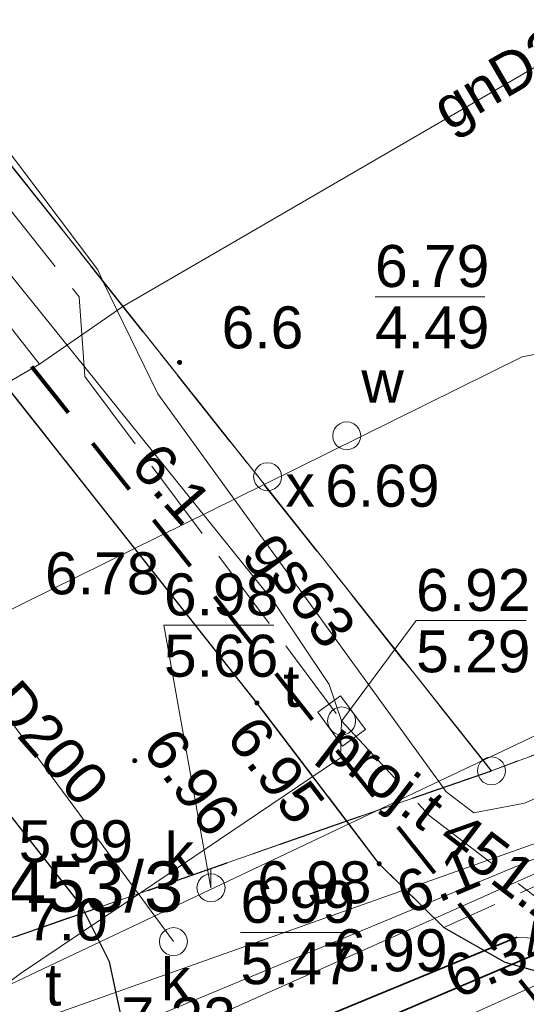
# Model space of a CAD drawing. Extents: x 5474185 to 5474933, y 5916077 to 5916824.
# Tile 199 of 256: x 5474754 to 5474763, y 5916274 to 5916291. Entities that reach past the tile are written whole.
import ezdxf
from ezdxf.enums import TextEntityAlignment as Align

# ---------------------------------------------------------------- set-up
doc = ezdxf.new("R2010")
doc.units = 0
for name, pattern in [('216-500', [2.5, 1.5, -1]), ('PRZER1-1', [1, 0.5, -0.5]), ('PRZER2-1', [1.5, 1, -0.5]), ('PRZER3-1', [2, 1.5, -0.5]), ('PRZER3-2', [2.5, 1.5, -1])]:
    doc.linetypes.add(name, pattern=pattern)
for name, color, linetype, lineweight in [('GEPPGO', 253, 'CONTINUOUS', 18), ('GESDZI', 253, 'CONTINUOUS', 18), ('GESJOB', 253, 'CONTINUOUS', 35), ('GESKKL', 253, 'CONTINUOUS', 18), ('GESUZY', 253, 'CONTINUOUS', 18), ('GSLKRW', 253, 'CONTINUOUS', 25), ('GSPSSP_O', 253, 'CONTINUOUS', 18), ('GSPWPN', 253, 'CONTINUOUS', 13), ('GSPWPN_O', 253, 'CONTINUOUS', 13), ('GSPWPS', 253, 'CONTINUOUS', 13), ('GSPWPS_O', 253, 'CONTINUOUS', 13), ('GSSKOA', 253, 'CONTINUOUS', 18), ('GSSKOD', 253, 'CONTINUOUS', 18), ('GULEPR', 254, 'CONTINUOUS', 18), ('GULGPR', 254, 'CONTINUOUS', 18), ('GULGPR_O', 254, 'CONTINUOUS', 18), ('GULKPR', 7, 'CONTINUOUS', 18), ('GULKPR_O', 254, 'CONTINUOUS', 18), ('GULLOB', 254, 'CONTINUOUS', 35), ('GULSPR', 254, 'CONTINUOUS', 18), ('GULTPR', 254, 'CONTINUOUS', 18), ('GULTPR_O', 254, 'CONTINUOUS', 18), ('GULWPR', 7, 'CONTINUOUS', 18), ('GUPIKP', 253, 'CONTINUOUS', 18), ('GUPIWZ', 253, 'CONTINUOUS', 18), ('GUPIWZ_O', 253, 'CONTINUOUS', 18), ('GUPKSD', 61, 'CONTINUOUS', 18), ('GUPPRZ_O', 40, 'CONTINUOUS', 18), ('GUSIWZ_O', 253, 'CONTINUOUS', 18), ('IS HP zasięg', 251, 'CONTINUOUS', 20), ('Sieć wodociągowa', 253, 'CONTINUOUS', 40)]:
    doc.layers.add(name, color=color, linetype=linetype, lineweight=lineweight)
doc.styles.add('Arial', font='arial.ttf')

msp = doc.modelspace()

# ---------------------------------------------------------------- hatches: boundary and pattern name
at = {"layer": 'GSPWPN'}
for points in [[(5474756.43, 5916284.965), (5474756.418353, 5916284.966533), (5474756.4075, 5916284.971029), (5474756.39818, 5916284.97818), (5474756.391029, 5916284.9875), (5474756.386533, 5916284.998353), (5474756.385, 5916285.01), (5474756.386533, 5916285.021647), (5474756.391029, 5916285.0325), (5474756.39818, 5916285.04182), (5474756.4075, 5916285.048971), (5474756.418353, 5916285.053467), (5474756.43, 5916285.055), (5474756.441647, 5916285.053467), (5474756.4525, 5916285.048971), (5474756.46182, 5916285.04182), (5474756.468971, 5916285.0325), (5474756.473467, 5916285.021647), (5474756.475, 5916285.01), (5474756.473467, 5916284.998353), (5474756.468971, 5916284.9875), (5474756.46182, 5916284.97818), (5474756.4525, 5916284.971029), (5474756.441647, 5916284.966533)], [(5474761.92, 5916280.055), (5474761.908353, 5916280.056533), (5474761.8975, 5916280.061029), (5474761.88818, 5916280.06818), (5474761.881029, 5916280.0775), (5474761.876533, 5916280.088353), (5474761.875, 5916280.1), (5474761.876533, 5916280.111647), (5474761.881029, 5916280.1225), (5474761.88818, 5916280.13182), (5474761.8975, 5916280.138971), (5474761.908353, 5916280.143467), (5474761.92, 5916280.145), (5474761.931647, 5916280.143467), (5474761.9425, 5916280.138971), (5474761.95182, 5916280.13182), (5474761.958971, 5916280.1225), (5474761.963467, 5916280.111647), (5474761.965, 5916280.1), (5474761.963467, 5916280.088353), (5474761.958971, 5916280.0775), (5474761.95182, 5916280.06818), (5474761.9425, 5916280.061029), (5474761.931647, 5916280.056533)]]:
    msp.add_hatch(color=256, dxfattribs=at).paths.add_polyline_path(points)
at = {"layer": 'GSPWPS'}
for points in [[(5474757.81, 5916278.885), (5474757.798353, 5916278.886533), (5474757.7875, 5916278.891029), (5474757.77818, 5916278.89818), (5474757.771029, 5916278.9075), (5474757.766533, 5916278.918353), (5474757.765, 5916278.93), (5474757.766533, 5916278.941647), (5474757.771029, 5916278.9525), (5474757.77818, 5916278.96182), (5474757.7875, 5916278.968971), (5474757.798353, 5916278.973467), (5474757.81, 5916278.975), (5474757.821647, 5916278.973467), (5474757.8325, 5916278.968971), (5474757.84182, 5916278.96182), (5474757.848971, 5916278.9525), (5474757.853467, 5916278.941647), (5474757.855, 5916278.93), (5474757.853467, 5916278.918353), (5474757.848971, 5916278.9075), (5474757.84182, 5916278.89818), (5474757.8325, 5916278.891029), (5474757.821647, 5916278.886533)], [(5474755.63, 5916277.855), (5474755.618353, 5916277.856533), (5474755.6075, 5916277.861029), (5474755.59818, 5916277.86818), (5474755.591029, 5916277.8775), (5474755.586533, 5916277.888353), (5474755.585, 5916277.9), (5474755.586533, 5916277.911647), (5474755.591029, 5916277.9225), (5474755.59818, 5916277.93182), (5474755.6075, 5916277.938971), (5474755.618353, 5916277.943467), (5474755.63, 5916277.945), (5474755.641647, 5916277.943467), (5474755.6525, 5916277.938971), (5474755.66182, 5916277.93182), (5474755.668971, 5916277.9225), (5474755.673467, 5916277.911647), (5474755.675, 5916277.9), (5474755.673467, 5916277.888353), (5474755.668971, 5916277.8775), (5474755.66182, 5916277.86818), (5474755.6525, 5916277.861029), (5474755.641647, 5916277.856533)], [(5474759.99, 5916276.015), (5474759.978353, 5916276.016533), (5474759.9675, 5916276.021029), (5474759.95818, 5916276.02818), (5474759.951029, 5916276.0375), (5474759.946533, 5916276.048353), (5474759.945, 5916276.06), (5474759.946533, 5916276.071647), (5474759.951029, 5916276.0825), (5474759.95818, 5916276.09182), (5474759.9675, 5916276.098971), (5474759.978353, 5916276.103467), (5474759.99, 5916276.105), (5474760.001647, 5916276.103467), (5474760.0125, 5916276.098971), (5474760.02182, 5916276.09182), (5474760.028971, 5916276.0825), (5474760.033467, 5916276.071647), (5474760.035, 5916276.06), (5474760.033467, 5916276.048353), (5474760.028971, 5916276.0375), (5474760.02182, 5916276.02818), (5474760.0125, 5916276.021029), (5474760.001647, 5916276.016533)], [(5474758.42, 5916273.845), (5474758.408353, 5916273.846533), (5474758.3975, 5916273.851029), (5474758.38818, 5916273.85818), (5474758.381029, 5916273.8675), (5474758.376533, 5916273.878353), (5474758.375, 5916273.89), (5474758.376533, 5916273.901647), (5474758.381029, 5916273.9125), (5474758.38818, 5916273.92182), (5474758.3975, 5916273.928971), (5474758.408353, 5916273.933467), (5474758.42, 5916273.935), (5474758.431647, 5916273.933467), (5474758.4425, 5916273.928971), (5474758.45182, 5916273.92182), (5474758.458971, 5916273.9125), (5474758.463467, 5916273.901647), (5474758.465, 5916273.89), (5474758.463467, 5916273.878353), (5474758.458971, 5916273.8675), (5474758.45182, 5916273.85818), (5474758.4425, 5916273.851029), (5474758.431647, 5916273.846533)]]:
    msp.add_hatch(color=256, dxfattribs=at).paths.add_polyline_path(points)

# ---------------------------------------------------------------- linework, layer by layer
at = {"layer": 'GEPPGO', "elevation": 10.24, "flags": 128}
msp.add_lwpolyline([(5474761.99, 5916277.97), (5474762.067254, 5916277.957764), (5474762.136946, 5916277.922254), (5474762.192254, 5916277.866946), (5474762.227764, 5916277.797254), (5474762.24, 5916277.72), (5474762.227764, 5916277.642746), (5474762.192254, 5916277.573054), (5474762.136946, 5916277.517746), (5474762.067254, 5916277.482236), (5474761.99, 5916277.47), (5474761.912746, 5916277.482236), (5474761.843054, 5916277.517746), (5474761.787746, 5916277.573054), (5474761.752236, 5916277.642746), (5474761.74, 5916277.72), (5474761.752236, 5916277.797254), (5474761.787746, 5916277.866946), (5474761.843054, 5916277.922254), (5474761.912746, 5916277.957764), (5474761.99, 5916277.97)], close=True, dxfattribs=at)
at = {"layer": 'GESDZI', "linetype": 'Continuous', "lineweight": 13}
for p, q in [((5474752.79, 5916289.33, 10.22), (5474761.99, 5916277.72, 10.22)), ((5474761.99, 5916277.72, 10.22), (5474752.79, 5916289.33, 10.22)), ((5474783.79, 5916285.83, 10.22), (5474761.99, 5916277.72, 10.22)), ((5474761.99, 5916277.72, 10.22), (5474783.79, 5916285.83, 10.22)), ((5474761.99, 5916277.72, 10.22), (5474751.14, 5916273.94, 10.22)), ((5474751.14, 5916273.94, 10.22), (5474761.99, 5916277.72, 10.22))]:
    msp.add_line(p, q, dxfattribs=at)
at = {"layer": 'GESJOB', "linetype": 'PRZER3-2', "lineweight": 30}
for p, q in [((5474761.99, 5916277.72, 10.22), (5474752.79, 5916289.33, 10.22)), ((5474761.99, 5916277.72, 10.22), (5474752.79, 5916289.33, 10.22)), ((5474751.14, 5916273.94, 10.22), (5474761.99, 5916277.72, 10.22)), ((5474751.14, 5916273.94, 10.22), (5474761.99, 5916277.72, 10.22))]:
    msp.add_line(p, q, dxfattribs=at)
at = {"layer": 'GESKKL', "linetype": 'PRZER3-1', "lineweight": 13}
for p, q in [((5474752.79, 5916289.33, 10.06), (5474761.99, 5916277.72, 10.06)), ((5474761.99, 5916277.72, 10.06), (5474783.79, 5916285.83, 10.06))]:
    msp.add_line(p, q, dxfattribs=at)
at = {"layer": 'GESUZY', "linetype": 'PRZER1-1', "lineweight": 13}
for p, q in [((5474761.99, 5916277.72, 10.08), (5474752.79, 5916289.33, 10.08)), ((5474752.79, 5916289.33, 10.08), (5474761.99, 5916277.72, 10.08)), ((5474761.99, 5916277.72, 10.08), (5474783.79, 5916285.83, 10.08)), ((5474783.79, 5916285.83, 10.08), (5474761.99, 5916277.72, 10.08)), ((5474751.14, 5916273.94, 10.08), (5474761.99, 5916277.72, 10.08)), ((5474761.99, 5916277.72, 10.08), (5474751.14, 5916273.94, 10.08))]:
    msp.add_line(p, q, dxfattribs=at)
at = {"layer": 'GSLKRW', "linetype": 'Continuous', "lineweight": 30}
for p, q in [((5474757.81, 5916278.93, 10.18), (5474752.61, 5916285.51, 10.18)), ((5474754.68, 5916275.31, 10.18), (5474748.79, 5916282.8, 10.18)), ((5474759.99, 5916276.06, 10.18), (5474757.81, 5916278.93, 10.18)), ((5474759.99, 5916276.06, 10.18), (5474761.14, 5916274.92, 10.18)), ((5474755.18, 5916274.31, 10.18), (5474754.68, 5916275.31, 10.18)), ((5474761.14, 5916274.92, 10.18), (5474762.23, 5916274.3, 10.18)), ((5474755.39, 5916273.34, 10.18), (5474755.18, 5916274.31, 10.18)), ((5474762.23, 5916274.3, 10.18), (5474763.19, 5916274.03, 10.18))]:
    msp.add_line(p, q, dxfattribs=at)
at = {"layer": 'GSSKOA', "linetype": 'PRZER3-1', "lineweight": 13}
for p, q in [((5474757.81, 5916278.93, 10.18), (5474752.61, 5916285.51, 10.18)), ((5474748.79, 5916282.8, 10.18), (5474754.68, 5916275.31, 10.18)), ((5474759.99, 5916276.06, 10.18), (5474757.81, 5916278.93, 10.18)), ((5474761.14, 5916274.92, 10.18), (5474759.99, 5916276.06, 10.18)), ((5474754.68, 5916275.31, 10.18), (5474755.18, 5916274.31, 10.18)), ((5474762.23, 5916274.3, 10.18), (5474761.14, 5916274.92, 10.18)), ((5474755.18, 5916274.31, 10.18), (5474755.39, 5916273.34, 10.18)), ((5474763.19, 5916274.03, 10.18), (5474762.23, 5916274.3, 10.18))]:
    msp.add_line(p, q, dxfattribs=at)
at = {"layer": 'GSSKOD', "linetype": 'PRZER2-1', "lineweight": 13}
for p, q in [((5474761.14, 5916274.92, 10.18), (5474763.95, 5916276.19, 10.18)), ((5474762.23, 5916274.3, 10.18), (5474761.14, 5916274.92, 10.18)), ((5474763.19, 5916274.03, 10.18), (5474762.23, 5916274.3, 10.18))]:
    msp.add_line(p, q, dxfattribs=at)
at = {"layer": 'GULEPR', "linetype": 'Continuous', "lineweight": 13}
for p, q in [((5474796.45, 5916290.89, 10.14), (5474701.21, 5916248.45, 10.14)), ((5474750.62, 5916272.58, 10.14), (5474765.75, 5916279.76, 10.14)), ((5474754.78, 5916272.83, 10.14), (5474763.07, 5916276.28, 10.14)), ((5474762.45, 5916274.75, 10.14), (5474755.15, 5916271.73, 10.14)), ((5474764.53, 5916274.62, 10.14), (5474762.45, 5916274.75, 10.14))]:
    msp.add_line(p, q, dxfattribs=at)
at = {"layer": 'GULGPR', "linetype": 'Continuous', "lineweight": 13}
for p, q in [((5474753.93, 5916284.98, 10.14), (5474740.8, 5916301.66, 10.14)), ((5474754.97, 5916286.66, 10.14), (5474747.61, 5916296.45, 10.14)), ((5474755.42, 5916286.01, 10.14), (5474768.17, 5916293.42, 10.14)), ((5474755.07, 5916286.45, 10.14), (5474754.97, 5916286.66, 10.14)), ((5474755.07, 5916286.45, 10.14), (5474756.04, 5916284.45, 10.14)), ((5474756.04, 5916284.45, 10.14), (5474761.13, 5916277.42, 10.14)), ((5474762.58, 5916277.14, 10.14), (5474769.52, 5916280.17, 10.14)), ((5474741.12, 5916264.16, 10.14), (5474775.02, 5916279.39, 10.14)), ((5474761.13, 5916277.42, 10.14), (5474761.18, 5916277.35, 10.14)), ((5474761.18, 5916277.35, 10.14), (5474761.68, 5916276.97, 10.14)), ((5474761.68, 5916276.97, 10.14), (5474762.58, 5916277.14, 10.14))]:
    msp.add_line(p, q, dxfattribs=at)
at = {"layer": 'GULGPR', "linetype": 'Continuous', "lineweight": 18, "elevation": 10.14, "flags": 128}
for points in [[(5474755.42, 5916286.01), (5474753.93, 5916284.98)], [(5474753.93, 5916284.98), (5474733.45, 5916273.05)]]:
    msp.add_lwpolyline(points, dxfattribs=at)
at = {"layer": 'GULKPR', "linetype": 'Continuous', "lineweight": 13}
msp.add_line((5474755.69, 5916275.53, 10.14), (5474750.24, 5916282.9, 10.14), dxfattribs=at)
at = {"layer": 'GULKPR', "linetype": 'Continuous', "lineweight": 18, "elevation": 10.14, "flags": 128}
for points in [[(5474756.99, 5916275.63), (5474756.99, 5916275.98)], [(5474756.32, 5916274.67), (5474755.69, 5916275.53)]]:
    msp.add_lwpolyline(points, dxfattribs=at)
at = {"layer": 'GULLOB', "linetype": 'Continuous', "lineweight": 35, "elevation": 10.12, "flags": 128}
for points in [[(5474764.5, 5916275.18), (5474747.6, 5916267.97)], [(5474762.45, 5916274.75), (5474755.15, 5916271.73)]]:
    msp.add_lwpolyline(points, dxfattribs=at)
at = {"layer": 'GULSPR', "linetype": 'Continuous', "lineweight": 18, "elevation": 10.14, "flags": 128}
msp.add_lwpolyline([(5474764.5, 5916275.18), (5474747.6, 5916267.97)], dxfattribs=at)
at = {"layer": 'GULTPR', "linetype": 'PRZER3-1', "lineweight": 13}
for p, q in [((5474740.85, 5916303.57, 10.14), (5474754.64, 5916286.18, 10.14)), ((5474754.64, 5916286.18, 10.14), (5474754.74, 5916284.76, 10.14)), ((5474754.74, 5916284.76, 10.14), (5474759.32, 5916278.61, 10.14)), ((5474759.32, 5916278.61, 10.14), (5474760.88, 5916276.92, 10.14)), ((5474760.88, 5916276.92, 10.14), (5474762.88, 5916275.39, 10.14))]:
    msp.add_line(p, q, dxfattribs=at)
at = {"layer": 'GULTPR', "linetype": 'Continuous', "lineweight": 13}
for p, q in [((5474745.3, 5916296.66, 10.14), (5474758.12, 5916280.72, 10.14)), ((5474758.12, 5916280.72, 10.14), (5474759.1, 5916279.26, 10.14)), ((5474759.1, 5916279.26, 10.14), (5474759.32, 5916278.61, 10.14)), ((5474759.32, 5916278.61, 10.14), (5474759.3, 5916277.95, 10.14)), ((5474759.3, 5916277.95, 10.14), (5474758.99, 5916277.74, 10.14)), ((5474758.99, 5916277.74, 10.14), (5474755.75, 5916275.55, 10.14)), ((5474753.96, 5916273.29, 10.14), (5474763.58, 5916276.71, 10.14)), ((5474755.75, 5916275.55, 10.14), (5474753.59, 5916274.1, 10.14)), ((5474753.59, 5916274.1, 10.14), (5474749.84, 5916271.26, 10.14))]:
    msp.add_line(p, q, dxfattribs=at)
at = {"layer": 'GULWPR', "linetype": 'Continuous', "lineweight": 13}
for p, q in [((5474784.08, 5916289.34, 10.14), (5474762.54, 5916285.11, 10.14)), ((5474762.54, 5916285.11, 10.14), (5474757.94, 5916282.83, 10.14)), ((5474757.94, 5916282.83, 10.14), (5474746.51, 5916277.19, 10.14))]:
    msp.add_line(p, q, dxfattribs=at)
at = {"layer": 'GUPIKP', "elevation": 10.16, "flags": 128}
for points in [[(5474759.41, 5916283.95), (5474759.474705, 5916283.941481), (5474759.535, 5916283.916506), (5474759.586777, 5916283.876777), (5474759.626506, 5916283.825), (5474759.651481, 5916283.764705), (5474759.66, 5916283.7), (5474759.651481, 5916283.635295), (5474759.626506, 5916283.575), (5474759.586777, 5916283.523223), (5474759.535, 5916283.483494), (5474759.474705, 5916283.458519), (5474759.41, 5916283.45), (5474759.345295, 5916283.458519), (5474759.285, 5916283.483494), (5474759.233223, 5916283.523223), (5474759.193494, 5916283.575), (5474759.168519, 5916283.635295), (5474759.16, 5916283.7), (5474759.168519, 5916283.764705), (5474759.193494, 5916283.825), (5474759.233223, 5916283.876777), (5474759.285, 5916283.916506), (5474759.345295, 5916283.941481), (5474759.41, 5916283.95)], [(5474758, 5916283.22), (5474758.064705, 5916283.211481), (5474758.125, 5916283.186506), (5474758.176777, 5916283.146777), (5474758.216506, 5916283.095), (5474758.241481, 5916283.034705), (5474758.25, 5916282.97), (5474758.241481, 5916282.905295), (5474758.216506, 5916282.845), (5474758.176777, 5916282.793223), (5474758.125, 5916282.753494), (5474758.064705, 5916282.728519), (5474758, 5916282.72), (5474757.935295, 5916282.728519), (5474757.875, 5916282.753494), (5474757.823223, 5916282.793223), (5474757.783494, 5916282.845), (5474757.758519, 5916282.905295), (5474757.75, 5916282.97), (5474757.758519, 5916283.034705), (5474757.783494, 5916283.095), (5474757.823223, 5916283.146777), (5474757.875, 5916283.186506), (5474757.935295, 5916283.211481), (5474758, 5916283.22)], [(5474759.32, 5916278.86), (5474759.384705, 5916278.851481), (5474759.445, 5916278.826506), (5474759.496777, 5916278.786777), (5474759.536506, 5916278.735), (5474759.561481, 5916278.674705), (5474759.57, 5916278.61), (5474759.561481, 5916278.545295), (5474759.536506, 5916278.485), (5474759.496777, 5916278.433223), (5474759.445, 5916278.393494), (5474759.384705, 5916278.368519), (5474759.32, 5916278.36), (5474759.255295, 5916278.368519), (5474759.195, 5916278.393494), (5474759.143223, 5916278.433223), (5474759.103494, 5916278.485), (5474759.078519, 5916278.545295), (5474759.07, 5916278.61), (5474759.078519, 5916278.674705), (5474759.103494, 5916278.735), (5474759.143223, 5916278.786777), (5474759.195, 5916278.826506), (5474759.255295, 5916278.851481), (5474759.32, 5916278.86)]]:
    msp.add_lwpolyline(points, close=True, dxfattribs=at)
at = {"layer": 'GUPIWZ', "elevation": 10.18, "flags": 128}
for points in [[(5474759.41, 5916283.95), (5474759.474705, 5916283.941481), (5474759.535, 5916283.916506), (5474759.586777, 5916283.876777), (5474759.626506, 5916283.825), (5474759.651481, 5916283.764705), (5474759.66, 5916283.7), (5474759.651481, 5916283.635295), (5474759.626506, 5916283.575), (5474759.586777, 5916283.523223), (5474759.535, 5916283.483494), (5474759.474705, 5916283.458519), (5474759.41, 5916283.45), (5474759.345295, 5916283.458519), (5474759.285, 5916283.483494), (5474759.233223, 5916283.523223), (5474759.193494, 5916283.575), (5474759.168519, 5916283.635295), (5474759.16, 5916283.7), (5474759.168519, 5916283.764705), (5474759.193494, 5916283.825), (5474759.233223, 5916283.876777), (5474759.285, 5916283.916506), (5474759.345295, 5916283.941481), (5474759.41, 5916283.95)], [(5474758, 5916283.22), (5474758.064705, 5916283.211481), (5474758.125, 5916283.186506), (5474758.176777, 5916283.146777), (5474758.216506, 5916283.095), (5474758.241481, 5916283.034705), (5474758.25, 5916282.97), (5474758.241481, 5916282.905295), (5474758.216506, 5916282.845), (5474758.176777, 5916282.793223), (5474758.125, 5916282.753494), (5474758.064705, 5916282.728519), (5474758, 5916282.72), (5474757.935295, 5916282.728519), (5474757.875, 5916282.753494), (5474757.823223, 5916282.793223), (5474757.783494, 5916282.845), (5474757.758519, 5916282.905295), (5474757.75, 5916282.97), (5474757.758519, 5916283.034705), (5474757.783494, 5916283.095), (5474757.823223, 5916283.146777), (5474757.875, 5916283.186506), (5474757.935295, 5916283.211481), (5474758, 5916283.22)], [(5474756.99, 5916275.88), (5474757.054705, 5916275.871481), (5474757.115, 5916275.846506), (5474757.166777, 5916275.806777), (5474757.206506, 5916275.755), (5474757.231481, 5916275.694705), (5474757.24, 5916275.63), (5474757.231481, 5916275.565295), (5474757.206506, 5916275.505), (5474757.166777, 5916275.453223), (5474757.115, 5916275.413494), (5474757.054705, 5916275.388519), (5474756.99, 5916275.38), (5474756.925295, 5916275.388519), (5474756.865, 5916275.413494), (5474756.813223, 5916275.453223), (5474756.773494, 5916275.505), (5474756.748519, 5916275.565295), (5474756.74, 5916275.63), (5474756.748519, 5916275.694705), (5474756.773494, 5916275.755), (5474756.813223, 5916275.806777), (5474756.865, 5916275.846506), (5474756.925295, 5916275.871481), (5474756.99, 5916275.88)], [(5474756.32, 5916274.92), (5474756.384705, 5916274.911481), (5474756.445, 5916274.886506), (5474756.496777, 5916274.846777), (5474756.536506, 5916274.795), (5474756.561481, 5916274.734705), (5474756.57, 5916274.67), (5474756.561481, 5916274.605295), (5474756.536506, 5916274.545), (5474756.496777, 5916274.493223), (5474756.445, 5916274.453494), (5474756.384705, 5916274.428519), (5474756.32, 5916274.42), (5474756.255295, 5916274.428519), (5474756.195, 5916274.453494), (5474756.143223, 5916274.493223), (5474756.103494, 5916274.545), (5474756.078519, 5916274.605295), (5474756.07, 5916274.67), (5474756.078519, 5916274.734705), (5474756.103494, 5916274.795), (5474756.143223, 5916274.846777), (5474756.195, 5916274.886506), (5474756.255295, 5916274.911481), (5474756.32, 5916274.92)]]:
    msp.add_lwpolyline(points, close=True, dxfattribs=at)
at = {"layer": 'GUPIWZ'}
msp.add_3dface([(5474759.301835, 5916279.060328, 10.18), (5474759.742674, 5916278.453565, 10.18), (5474759.338165, 5916278.159672, 10.18), (5474758.897326, 5916278.766435, 10.18)], dxfattribs=at)
at = {"layer": 'GUPKSD', "elevation": 10.16, "flags": 128}
for points in [[(5474756.99, 5916275.88), (5474757.054705, 5916275.871481), (5474757.115, 5916275.846506), (5474757.166777, 5916275.806777), (5474757.206506, 5916275.755), (5474757.231481, 5916275.694705), (5474757.24, 5916275.63), (5474757.231481, 5916275.565295), (5474757.206506, 5916275.505), (5474757.166777, 5916275.453223), (5474757.115, 5916275.413494), (5474757.054705, 5916275.388519), (5474756.99, 5916275.38), (5474756.925295, 5916275.388519), (5474756.865, 5916275.413494), (5474756.813223, 5916275.453223), (5474756.773494, 5916275.505), (5474756.748519, 5916275.565295), (5474756.74, 5916275.63), (5474756.748519, 5916275.694705), (5474756.773494, 5916275.755), (5474756.813223, 5916275.806777), (5474756.865, 5916275.846506), (5474756.925295, 5916275.871481), (5474756.99, 5916275.88)], [(5474756.32, 5916274.92), (5474756.384705, 5916274.911481), (5474756.445, 5916274.886506), (5474756.496777, 5916274.846777), (5474756.536506, 5916274.795), (5474756.561481, 5916274.734705), (5474756.57, 5916274.67), (5474756.561481, 5916274.605295), (5474756.536506, 5916274.545), (5474756.496777, 5916274.493223), (5474756.445, 5916274.453494), (5474756.384705, 5916274.428519), (5474756.32, 5916274.42), (5474756.255295, 5916274.428519), (5474756.195, 5916274.453494), (5474756.143223, 5916274.493223), (5474756.103494, 5916274.545), (5474756.078519, 5916274.605295), (5474756.07, 5916274.67), (5474756.078519, 5916274.734705), (5474756.103494, 5916274.795), (5474756.143223, 5916274.846777), (5474756.195, 5916274.886506), (5474756.255295, 5916274.911481), (5474756.32, 5916274.92)]]:
    msp.add_lwpolyline(points, close=True, dxfattribs=at)
at = {"layer": 'GUPPRZ_O', "linetype": 'Continuous', "lineweight": 13}
for p, q in [((5474756.99, 5916275.63, 10.8), (5474756.150896, 5916280.320415, 10.8)), ((5474756.150896, 5916280.320415, 10.8), (5474758.110896, 5916280.320415, 10.8)), ((5474759.323558, 5916278.612552, 10.8), (5474760.648505, 5916280.400021, 10.8)), ((5474760.648505, 5916280.400021, 10.8), (5474762.608505, 5916280.400021, 10.8))]:
    msp.add_line(p, q, dxfattribs=at)
at = {"layer": 'GUPPRZ_O', "linetype": 'Continuous', "lineweight": 13, "elevation": 10.8, "flags": 128}
for points in [[(5474759.91512, 5916286.18351), (5474761.87512, 5916286.18351)], [(5474757.516428, 5916274.832001), (5474759.476428, 5916274.832001)]]:
    msp.add_lwpolyline(points, dxfattribs=at)
at = {"layer": 'IS HP zasięg', "lineweight": 15, "ltscale": 0.7}
msp.add_circle((5474680.96, 5916236.9), 75, dxfattribs=at)
msp.add_circle((5474680.96, 5916236.9), 75, dxfattribs=at)
at = {"layer": 'Sieć wodociągowa', "linetype": '216-500', "lineweight": 80, "ltscale": 0.7, "flags": 128}
msp.add_lwpolyline([(5474639.869806, 5916212.126617), (5474591.959812, 5916281.625874), (5474551.712383, 5916254.056825), (5474329.196562, 5916529.052215), (5474464.624498, 5916643.592803), (5474589.816575, 5916486.173867), (5474604.985748, 5916472.173823), (5474772.523912, 5916261.364361), (5474653.387527, 5916193.483494), (5474639.869806, 5916212.126617)], close=True, dxfattribs=at)

# ---------------------------------------------------------------- texts
at = {"layer": 'GSPSSP_O', "linetype": 'Continuous', "lineweight": 0, "style": 'Arial'}
msp.add_text('1453/3', height=0.9, dxfattribs=at).set_placement((5474752.65, 5916275.201667, 10.8))
at = {"layer": 'GSPWPN_O', "linetype": 'Continuous', "lineweight": 0, "style": 'Arial'}
for s, p in [('6.6', (5474757.18, 5916285.26, 10.8)), ('7.0', (5474753.69, 5916274.69, 10.8))]:
    msp.add_text(s, height=0.75, dxfattribs=at).set_placement(p)
at = {"layer": 'GSPWPS_O', "linetype": 'Continuous', "lineweight": 0, "style": 'Arial'}
for s, p in [('6.78', (5474754.03, 5916280.87, 10.8)), ('6.98', (5474757.812922, 5916275.352963, 10.8)), ('6.99', (5474759.17, 5916274.14, 10.8))]:
    msp.add_text(s, height=0.75, dxfattribs=at).set_placement(p)
for s, rotation, p in [('6.95', 307.359346, (5474757.235446, 5916278.318107, 10.8)), ('6.96', 306.716844, (5474755.741975, 5916278.11642, 10.8))]:
    msp.add_text(s, height=0.75, rotation=rotation, dxfattribs=at).set_placement(p)
at = {"layer": 'GULGPR_O', "linetype": 'Continuous', "lineweight": 0, "style": 'Arial'}
for s, rotation, p in [('gnD200', 30.170384, (5474762.815551, 5916290.049014, 10.8)), ('gs63', 305.906036, (5474758.347289, 5916280.762887, 10.8))]:
    msp.add_text(s, height=0.75, rotation=rotation, dxfattribs=at).set_placement(p, align=Align.CENTER)
at = {"layer": 'GULKPR_O', "linetype": 'Continuous', "lineweight": 0, "style": 'Arial'}
msp.add_text('ksD200', height=0.75, rotation=311.320262, dxfattribs=at).set_placement((5474753.48993, 5916278.363792, 10.8), align=Align.CENTER)
at = {"layer": 'GULTPR_O', "linetype": 'Continuous', "lineweight": 0, "style": 'Arial'}
msp.add_text('proj.t 451.2025', height=0.75, rotation=322.584012, dxfattribs=at).set_placement((5474761.701683, 5916275.921906, 10.8), align=Align.CENTER)
at = {"layer": 'GUPIWZ_O', "linetype": 'Continuous', "lineweight": 0, "style": 'Arial'}
for s, p in [('w', (5474760.428058, 5916284.292561, 10.8)), ('x', (5474758.841252, 5916282.435424, 10.8)), ('t', (5474758.57, 5916278.86, 10.8)), ('k', (5474756.687737, 5916275.865075, 10.8)), ('k', (5474756.622181, 5916273.621564, 10.8))]:
    msp.add_text(s, height=0.75, dxfattribs=at).set_placement(p, align=Align.RIGHT)
at = {"layer": 'GUPPRZ_O', "linetype": 'Continuous', "lineweight": 0, "style": 'Arial'}
for s, p in [('6.79', (5474759.91512, 5916286.35601, 10.8)), ('4.49', (5474759.91512, 5916285.26101, 10.8)), ('6.69', (5474759.026414, 5916282.433282, 10.8)), ('6.92', (5474760.648505, 5916280.572521, 10.8)), ('6.98', (5474756.150896, 5916280.492915, 10.8)), ('5.66', (5474756.150896, 5916279.397915, 10.8)), ('5.29', (5474760.648505, 5916279.477521, 10.8)), ('5.99', (5474753.56, 5916276.086522, 10.8)), ('6.99', (5474757.516428, 5916275.004501, 10.8)), ('5.47', (5474757.516428, 5916273.909501, 10.8)), ('7.22', (5474755.393395, 5916272.923805, 10.8))]:
    msp.add_text(s, height=0.75, dxfattribs=at).set_placement(p)
for rotation, p in [(311.224533, (5474755.527007, 5916283.152726, 10.8)), (22.595321, (5474760.50347, 5916275.134858, 10.8))]:
    msp.add_text('6.1', height=0.75, rotation=rotation, dxfattribs=at).set_placement(p)
msp.add_text('6.34', height=0.75, rotation=23.110263, dxfattribs=at).set_placement((5474763.243415, 5916274.438436, 10.8), align=Align.RIGHT)
at = {"layer": 'GUSIWZ_O', "linetype": 'Continuous', "lineweight": 0, "style": 'Arial'}
msp.add_text('t', height=0.75, dxfattribs=at).set_placement((5474754.178436, 5916273.528532, 10.8), align=Align.CENTER)

doc.saveas('drawing.dxf')
